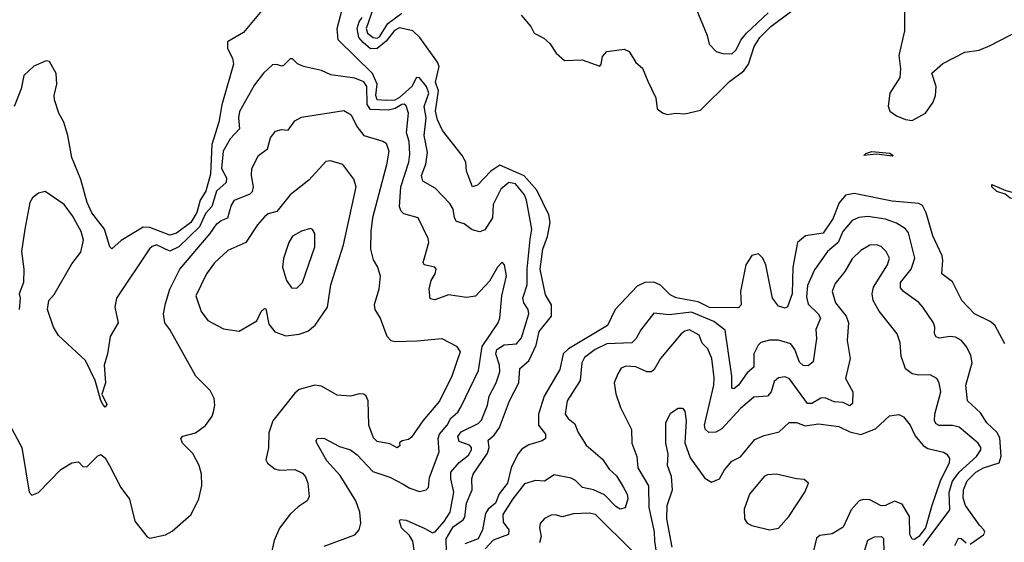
# Model space of a CAD drawing. Extents: x 1268547 to 1425625, y 515768 to 616754.
# Tile 123 of 256: x 1331661 to 1336078, y 571630 to 573975. Entities that reach past the tile are written whole.
import ezdxf

# ---------------------------------------------------------------- set-up
doc = ezdxf.new("R2010")
doc.units = 0

msp = doc.modelspace()

# ---------------------------------------------------------------- linework, layer by layer
at = {"layer": '0CON10XD'}
for points in [[(1332755, 574024.5), (1332665, 573917.9), (1332593.3, 573875), (1332592.9, 573845), (1332615, 573802), (1332619.6, 573775), (1332567.7, 573592.3), (1332553.9, 573515), (1332523.7, 573415), (1332517.6, 573282.4), (1332496, 573205), (1332470.6, 573165), (1332455, 573109.4), (1332429.5, 573065), (1332365, 573017.2), (1332335, 573007.9), (1332245, 573043.1), (1332215, 573044.4), (1332116.5, 572983.5), (1332075, 572946.7), (1332066.1, 572956.1), (1332041.2, 573035), (1331985, 573108), (1331963.3, 573155), (1331935, 573258), (1331895, 573356.7), (1331876.8, 573455), (1331858.7, 573515), (1331836, 573556), (1331816.5, 573615), (1331815.3, 573635), (1331828.4, 573685), (1331825, 573733.3), (1331795, 573787.5), (1331779.5, 573790.5), (1331725, 573765.8), (1331680, 573725), (1331667.1, 573665), (1331636.7, 573585)], [(1333432.6, 571585), (1333425.2, 571635.2), (1333410, 571660), (1333373.5, 571695), (1333364.3, 571725), (1333367.7, 571732.3), (1333395, 571728.9), (1333477.9, 571692.1), (1333512.5, 571672.5), (1333525, 571677.2), (1333565, 571722.7), (1333591.6, 571765), (1333609.1, 571855), (1333594.8, 571915), (1333595.2, 571945), (1333632.1, 571987.9), (1333675, 572021.2), (1333688.4, 572045), (1333688.4, 572055), (1333678.2, 572065), (1333632.7, 572082.7), (1333626.7, 572105), (1333640.9, 572125), (1333717.7, 572162.3), (1333732.5, 572177.5), (1333759.5, 572245), (1333767, 572285), (1333798.4, 572345), (1333815.2, 572394.8), (1333813.3, 572425), (1333796.9, 572475), (1333801.7, 572495), (1333835, 572515.2), (1333890.1, 572519.9), (1333912.2, 572547.8), (1333945.4, 572655), (1333942.3, 572675), (1333922.4, 572705), (1333917.7, 572725), (1333938, 572785), (1333937.2, 572855), (1333950.5, 572990.5), (1333959.2, 573035), (1333935.2, 573165), (1333925, 573188.4), (1333885, 573237.8), (1333855, 573243.8), (1333819.1, 573215), (1333784.7, 573145), (1333781.4, 573085), (1333747.5, 573032.5), (1333725, 573023.1), (1333691.5, 573031.5), (1333655, 573059.5), (1333620, 573070), (1333611.5, 573085), (1333605.9, 573125), (1333590.8, 573150.8), (1333525, 573218.9), (1333469.7, 573249.7), (1333464.2, 573275), (1333482.7, 573327.3), (1333491, 573379), (1333475.1, 573455), (1333484.2, 573535), (1333474.9, 573585), (1333495.9, 573645), (1333486.2, 573675), (1333455, 573713.3), (1333440.8, 573715), (1333420.9, 573675), (1333365, 573625.8), (1333344.5, 573614.5), (1333305, 573613), (1333264.6, 573615), (1333258.2, 573635), (1333264.1, 573685), (1333243.6, 573733.6), (1333090, 573885), (1333085.3, 573935), (1333116.7, 574055)], [(1333247.1, 574025), (1333214.6, 573935), (1333220.9, 573915), (1333246.2, 573895), (1333265, 573892.7), (1333275, 573898.5), (1333312.4, 573957.6), (1333375, 574003.9)], [(1333910.6, 573995), (1333954.4, 573945), (1333968.9, 573915), (1334011.7, 573891.7), (1334038.6, 573868.6), (1334067.5, 573825), (1334105, 573791.2), (1334185, 573794.2), (1334263, 573767), (1334270, 573775), (1334275, 573810), (1334295, 573832.5), (1334373, 573843), (1334395, 573832.5), (1334425, 573782.5), (1334455, 573757.5), (1334478.6, 573698.6), (1334514.2, 573625), (1334520, 573575), (1334545, 573557.1), (1334565, 573550), (1334605, 573556), (1334645, 573552.5), (1334715, 573569.4), (1334845, 573698.1), (1334910, 573745), (1334930, 573775), (1334955.9, 573855), (1334981.1, 573895), (1335030.8, 573945), (1335125.4, 574014.6)], [(1334695, 574023.8), (1334745, 573903.3), (1334753.8, 573865), (1334785, 573831.9), (1334815, 573822.5), (1334855, 573822.2), (1334875, 573840), (1334896.2, 573883.8), (1334920.8, 573915), (1335018.3, 574005)], [(1333575.4, 571585), (1333573.5, 571645), (1333605, 571699.2), (1333650.3, 571729.7), (1333658, 571742), (1333665.5, 571805), (1333691.5, 571865), (1333689.7, 571915), (1333694.7, 571935), (1333760, 572030), (1333767.2, 572055), (1333762.7, 572087.3), (1333789.3, 572110.7), (1333813, 572145), (1333857.9, 572265), (1333899.5, 572345), (1333905, 572410), (1333945.4, 572444.6), (1333978, 572515), (1333991, 572575), (1334047.2, 572645), (1334046.9, 572695), (1334020.3, 572740.3), (1333996.2, 572855), (1334007.9, 572945), (1334028.1, 573001.9), (1334040.5, 573065), (1334035, 573098.5), (1333980.5, 573210.5), (1333923.5, 573273.5), (1333815, 573322.5), (1333774.5, 573295.5), (1333715, 573232.5), (1333692.7, 573225), (1333666.1, 573295), (1333661.8, 573335), (1333646.2, 573365), (1333558.3, 573478.3), (1333535, 573526.2), (1333526.5, 573565), (1333540.4, 573655), (1333526.7, 573695), (1333542.8, 573765), (1333535.3, 573785), (1333455.7, 573895.7), (1333424.3, 573924.3), (1333365, 573937.8), (1333343.1, 573926.9), (1333305, 573879.1), (1333265, 573846.2), (1333235, 573844.8), (1333202.3, 573872.3), (1333181.9, 573895), (1333175.3, 573935), (1333183.4, 573965), (1333196.7, 573985)], [(1335630.7, 574009.3), (1335629.5, 573925), (1335605.4, 573815), (1335612.1, 573755), (1335609.4, 573715), (1335564.5, 573645), (1335557.6, 573587.6), (1335565, 573564.2), (1335594, 573544), (1335635, 573527.1), (1335665, 573522.9), (1335725, 573555.5), (1335759.3, 573605), (1335769.3, 573635), (1335772.1, 573675), (1335753.3, 573735), (1335801.7, 573778.3), (1335900.9, 573829.1), (1335965, 573838.2), (1336015, 573858.8), (1336145, 573926.7)], [(1333027.1, 571612.9), (1333165, 571663.1), (1333184, 571685), (1333191.2, 571715), (1333186.9, 571765), (1333169.6, 571815), (1333098.8, 571928.8), (1333038.2, 571995), (1332994.3, 572075), (1332990.8, 572085), (1332996.2, 572095), (1333025, 572096.9), (1333095, 572059.2), (1333145, 572045.3), (1333175, 572022), (1333245, 571947.8), (1333322.2, 571922.2), (1333381.1, 571891.1), (1333411.9, 571871.9), (1333455, 571857.5), (1333485, 571865.7), (1333494.3, 571875), (1333499.7, 571920.3), (1333542.1, 572035), (1333538.8, 572095), (1333544.4, 572115), (1333579.4, 572155), (1333595, 572186.2), (1333626, 572214), (1333641.5, 572238.5), (1333719.1, 572400.9), (1333735, 572508.9), (1333808.1, 572615), (1333815.3, 572635), (1333823.8, 572736.2), (1333844.5, 572825), (1333835.7, 572875), (1333825, 572886.2), (1333805, 572863.8), (1333769.1, 572800.9), (1333705.5, 572734.5), (1333665, 572728.1), (1333585, 572739.5), (1333522.9, 572717.1), (1333502.9, 572722.9), (1333498.5, 572765), (1333507.5, 572805), (1333525.5, 572835), (1333530, 572855), (1333523.3, 572865), (1333475, 572874.4), (1333470.4, 572885), (1333496.4, 572975), (1333493, 572993), (1333448, 573085), (1333385, 573104.4), (1333372.2, 573115), (1333364.7, 573134.7), (1333370.2, 573225), (1333406.1, 573335), (1333411.6, 573371.6), (1333408.7, 573428.7), (1333396.9, 573466.9), (1333404.8, 573555), (1333395, 573588.5), (1333386, 573596), (1333375, 573594.8), (1333345, 573576.9), (1333315, 573569.4), (1333235, 573572.1), (1333219.3, 573595), (1333218.6, 573675), (1333205, 573695.8), (1333165, 573712.1), (1333057.4, 573727.4), (1333015, 573746.9), (1332934.4, 573764.4), (1332906.7, 573776.7), (1332885, 573798.8), (1332875, 573800), (1332845, 573769.2), (1332835, 573765.8), (1332814.4, 573774.4), (1332795, 573772.9), (1332755.3, 573734.7), (1332715, 573681.9), (1332646.8, 573563.2), (1332641.9, 573535), (1332646.5, 573485), (1332605, 573440), (1332574.4, 573385), (1332566.7, 573306.7), (1332588.1, 573265), (1332587.1, 573245), (1332543.8, 573205), (1332523, 573137), (1332494, 573105), (1332468.3, 573045), (1332375, 572956.3), (1332335, 572936.2), (1332275, 572963.9), (1332255, 572957.5), (1332244.1, 572945.9), (1332095.6, 572725), (1332088.1, 572685), (1332102.5, 572615), (1332067.2, 572552.8), (1332055.6, 572475), (1332039.7, 572425), (1332045.8, 572345), (1332030, 572295), (1332051.7, 572248.3), (1332045, 572236.2), (1332035, 572247.1), (1332024.4, 572265.6), (1331999.2, 572355), (1331956, 572445), (1331835, 572557.5), (1331813.3, 572595), (1331785.8, 572675), (1331792, 572715), (1331815, 572742), (1331895, 572878.9), (1331935, 572931.2), (1331947.3, 572985), (1331936.2, 573025), (1331897.3, 573095), (1331860.6, 573145), (1331775, 573203.8), (1331745, 573196.7), (1331718.8, 573175), (1331706, 573155), (1331684.5, 573035.5), (1331668.6, 572935), (1331680, 572855), (1331678.8, 572795), (1331658.8, 572745), (1331663.3, 572725), (1331658.8, 572675)], [(1331617.5, 572155), (1331671.1, 572055), (1331704.2, 571855), (1331715, 571841.2), (1331745, 571852.5), (1331845, 571955.7), (1331895, 571985.8), (1331925, 571990), (1331945, 571970), (1331961.7, 571968.3), (1332012.3, 572017.7), (1332025, 572023.3), (1332045, 572008.8), (1332064.4, 571975), (1332115.5, 571875), (1332153.9, 571823.9), (1332177.1, 571725), (1332233.6, 571653.6), (1332245, 571647.5), (1332315, 571662.9), (1332345, 571679.2), (1332430, 571755), (1332465.4, 571824.6), (1332477.5, 571885), (1332476.5, 571935), (1332466.7, 571975), (1332438, 572028), (1332391.2, 572075), (1332383.3, 572095), (1332393.6, 572106.4), (1332449.5, 572120.5), (1332495, 572153.8), (1332524, 572195), (1332530.8, 572215), (1332537.1, 572245), (1332534.2, 572275), (1332515, 572311.2), (1332451.2, 572375), (1332335, 572584.2), (1332311.9, 572615), (1332306, 572655), (1332315, 572701.2), (1332334.6, 572765), (1332379.6, 572855), (1332515.2, 573015), (1332545, 573058.5), (1332565, 573074.1), (1332595, 573085.5), (1332609.9, 573140.1), (1332625, 573164.5), (1332695, 573193.5), (1332706, 573204), (1332710.5, 573225), (1332700.3, 573275), (1332702.5, 573307.5), (1332732.9, 573365), (1332772.5, 573395), (1332786, 573445), (1332808.8, 573475), (1332835, 573481.9), (1332865, 573478.6), (1332895, 573521.4), (1332925, 573537.1), (1333115, 573567.3), (1333148.1, 573548.1), (1333173.8, 573495), (1333204.4, 573455), (1333290.4, 573430.4), (1333305, 573420.8), (1333316.4, 573385), (1333306.6, 573323.4), (1333243.5, 573085), (1333236.1, 573025), (1333234.6, 572944.6), (1333246.8, 572896.8), (1333266.2, 572865), (1333278, 572825), (1333272.5, 572765), (1333251.4, 572695), (1333254, 572675), (1333277.5, 572635), (1333307.5, 572555), (1333326.7, 572535), (1333345, 572530.6), (1333443.4, 572533.4), (1333555, 572544.4), (1333620.4, 572510.4), (1333637.1, 572485), (1333600, 572375), (1333545, 572263.6), (1333468.8, 572175), (1333418.3, 572101.7), (1333405, 572090.6), (1333377.5, 572085), (1333365, 572076.2), (1333367, 572063), (1333355, 572053.3), (1333321.5, 572071.5), (1333265, 572082), (1333247.9, 572097.9), (1333226.9, 572155), (1333224.3, 572265), (1333215.6, 572285.6), (1333205, 572293.8), (1333185, 572296.2), (1333145, 572286), (1333085, 572289.2), (1333015, 572330.5), (1332985, 572334.5), (1332915, 572315.4), (1332895, 572298.5), (1332796.9, 572175), (1332778.7, 572121.3), (1332776.5, 572053.5), (1332765, 572000), (1332773.3, 571985), (1332805, 571960), (1332825, 571953.8), (1332895, 571956), (1332929.3, 571939.3), (1332943, 571923), (1332953.5, 571895), (1332958.9, 571835), (1332950.8, 571815), (1332910.9, 571789.1), (1332875, 571756), (1332827.2, 571692.8), (1332801.9, 571638.1), (1332777.7, 571522.3)], [(1335575, 573362.2), (1335505, 573370.8), (1335447.5, 573365), (1335456, 573375), (1335483, 573383), (1335565, 573376.2), (1335580, 573365), (1335575, 573362.2)], [(1332855, 572556.7), (1332915, 572564.4), (1332953.6, 572576.4), (1332986.3, 572603.7), (1333042.5, 572685), (1333056.4, 572785), (1333113.7, 572965), (1333170, 573225), (1333159.4, 573259.4), (1333111.2, 573325), (1333055, 573342), (1333035, 573338), (1332958.1, 573255), (1332875, 573188.9), (1332815, 573113.8), (1332775, 573103.1), (1332759.2, 573090.8), (1332727.7, 573055), (1332675.2, 572974.8), (1332595, 572939.6), (1332535, 572883.6), (1332498.4, 572835), (1332450.8, 572735), (1332475.4, 572665), (1332505.6, 572625), (1332575, 572588.1), (1332645, 572576.7), (1332725, 572624.2), (1332744.1, 572665.9), (1332758.8, 572678.8), (1332765, 572676.7), (1332778.8, 572608.8), (1332805, 572574.4), (1332855, 572556.7)], [(1336165, 573171.2), (1336104.2, 573174.2), (1336082.1, 573192.1), (1336043.9, 573203.9), (1336022.5, 573225), (1336022.5, 573235), (1336085, 573207.9), (1336135.6, 573195), (1336168.8, 573175), (1336165, 573171.2)], [(1336079.8, 572519.8), (1336035, 572604.5), (1336015, 572620.4), (1335943.6, 572655), (1335886.7, 572715), (1335845, 572798.9), (1335797.1, 572835), (1335802.5, 572895), (1335798.8, 572915), (1335757.2, 573005), (1335727.9, 573107.9), (1335711.5, 573141.5), (1335695, 573150.5), (1335575, 573159.8), (1335405, 573194.2), (1335365, 573188.1), (1335337, 573153), (1335308.4, 573081.6), (1335265, 573017), (1335185.5, 573004.5), (1335149.6, 572975), (1335130, 572865), (1335126.7, 572745), (1335105, 572686.2), (1335095, 572680), (1335065, 572688.8), (1335037.5, 572725), (1335007.7, 572875), (1334995, 572905.4), (1334975, 572924.7), (1334945, 572916), (1334918.9, 572875), (1334894.1, 572755), (1334897.8, 572695), (1334885, 572682.2), (1334755, 572683.8), (1334705, 572708.5), (1334606, 572726), (1334579.6, 572739.6), (1334535, 572783.5), (1334505, 572796.5), (1334465, 572795.1), (1334431.2, 572778.8), (1334332.1, 572675), (1334297.8, 572602.2), (1334122.7, 572497.3), (1334098.3, 572475), (1334084.5, 572405), (1334014.4, 572285.6), (1333989, 572205), (1333988.5, 572155), (1334019.1, 572115), (1334020.4, 572095), (1334005, 572084.8), (1333945, 572067.5), (1333913, 572047), (1333895.2, 572025), (1333866.2, 571963.8), (1333849.8, 571895), (1333812.4, 571847.6), (1333796, 571805), (1333762.3, 571777.7), (1333750.5, 571759.5), (1333737.5, 571685), (1333718.2, 571645), (1333657.9, 571622.1)], [(1335925, 571621.2), (1335985, 571663.5), (1335990.3, 571675), (1335986.6, 571685), (1335966.5, 571706.5), (1335903.4, 571795), (1335893, 571827), (1335894.4, 571865), (1335911.2, 571905), (1335950.6, 571945), (1335985, 571963.7), (1336055, 571986.2), (1336063.8, 572016.2), (1336057.7, 572097.7), (1336045, 572123.5), (1335999.6, 572165), (1335971, 572211), (1335912.1, 572265), (1335905.8, 572335), (1335933.4, 572435), (1335927.9, 572467.9), (1335910, 572505), (1335885.3, 572535.3), (1335859.6, 572549.6), (1335835, 572552.7), (1335785, 572545.5), (1335771.9, 572551.9), (1335765.5, 572565), (1335766.8, 572595), (1335760.8, 572615), (1335711.8, 572685), (1335695, 572705.4), (1335625.6, 572755), (1335611.8, 572771.8), (1335612.5, 572795), (1335660, 572855), (1335676.2, 572905), (1335648.1, 573018.1), (1335635, 573036.1), (1335595, 573061.8), (1335545, 573079.2), (1335465, 573091.7), (1335425, 573087.1), (1335395, 573073.2), (1335354.1, 573025), (1335332.9, 572975), (1335284.6, 572935), (1335227, 572853), (1335195, 572781.4), (1335191, 572731), (1335198, 572698), (1335243.5, 572655), (1335253.9, 572635), (1335232.3, 572585), (1335235.7, 572544.3), (1335219.8, 572440.2), (1335198.7, 572421.3), (1335175, 572422.6), (1335158.7, 572438.7), (1335138.4, 572495), (1335119.6, 572519.6), (1335065, 572537.3), (1335025, 572537.1), (1334985, 572526.2), (1334973.1, 572515), (1334954.7, 572475), (1334953.8, 572415), (1334925, 572390.8), (1334885, 572334.6), (1334865, 572318.1), (1334855, 572321.2), (1334855.6, 572375.6), (1334825, 572582.1), (1334775, 572620), (1334675, 572662.7), (1334575, 572651), (1334505, 572657.5), (1334447, 572583), (1334426.4, 572543.6), (1334407.1, 572525), (1334295, 572520.8), (1334243.2, 572495), (1334195, 572458.2), (1334182.4, 572435), (1334176, 572355), (1334116.4, 572265), (1334108.5, 572205), (1334121.8, 572185), (1334151.7, 572161.7), (1334164.6, 572125), (1334201.5, 572065), (1334275, 572003.1), (1334305, 571957.3), (1334338.5, 571928.5), (1334367.9, 571877.9), (1334385.9, 571845), (1334388.4, 571825), (1334376.4, 571783.6), (1334355, 571778.1), (1334335, 571789.6), (1334285, 571843.3), (1334235, 571864.8), (1334186, 571876), (1334155, 571907.3), (1334135, 571917.7), (1334058, 571932), (1334015, 571904.5), (1333975, 571907.3), (1333925, 571891.8), (1333872.7, 571825), (1333828.8, 571755), (1333830.1, 571720.1), (1333855.4, 571685), (1333854.4, 571665), (1333785, 571639.6), (1333749.1, 571600.9)], [(1332905, 572770.4), (1332930, 572795), (1332985.4, 572955), (1332984.5, 573015), (1332975, 573032.9), (1332965, 573037.8), (1332925, 573026.4), (1332885, 573002.9), (1332868.5, 572975), (1332845, 572902.5), (1332840, 572865), (1332857.7, 572805), (1332880.9, 572770.9), (1332905, 572770.4)], [(1335713.3, 571615), (1335834.1, 571775.9), (1335830.5, 571855), (1335846, 571904), (1335875.6, 571944.4), (1335953.4, 572015), (1335972.9, 572045), (1335973.3, 572055), (1335960.4, 572075), (1335875, 572145.9), (1335845, 572154.2), (1335785, 572153.3), (1335771.5, 572161.5), (1335765.3, 572175.3), (1335766.7, 572205), (1335792.9, 572305), (1335785.3, 572345.3), (1335774.6, 572364.6), (1335745, 572381.1), (1335695, 572380.4), (1335665, 572385.4), (1335635, 572408.6), (1335615.4, 572465), (1335610.5, 572525), (1335596.7, 572565), (1335516.7, 572666.7), (1335488.9, 572715), (1335485.3, 572745), (1335491.2, 572775), (1335553.9, 572875), (1335563.1, 572905), (1335548.5, 572935), (1335525, 572957.7), (1335505, 572963.9), (1335475, 572962.5), (1335435, 572938.5), (1335395, 572901.2), (1335362, 572845), (1335319.4, 572790.6), (1335305.3, 572755), (1335320.9, 572705), (1335368.5, 572645), (1335379.5, 572615), (1335373.6, 572535), (1335386.5, 572455), (1335365.5, 572365), (1335398.6, 572305), (1335397.4, 572252.6), (1335385, 572241.8), (1335355, 572257.5), (1335315, 572260.6), (1335275, 572278.1)], [(1335275, 572278.1), (1335255, 572277), (1335215, 572252.9), (1335195, 572252.9), (1335115, 572362.5), (1335095, 572372.1), (1335065, 572367.8), (1335045, 572350.6), (1335031.8, 572305), (1335015, 572285.9), (1334955, 572280.3), (1334895, 572230.5), (1334811.4, 572138.6), (1334783.4, 572123.4), (1334752.8, 572122.8), (1334736.7, 572136.7), (1334732.5, 572155), (1334774.7, 572334.7), (1334777, 572367), (1334766.2, 572455), (1334748.1, 572498.1), (1334723.1, 572523.1), (1334708.9, 572558.9), (1334665, 572582.5), (1334645, 572577.7), (1334628.5, 572565), (1334535.4, 572455), (1334507.7, 572405), (1334495.7, 572394.3), (1334475, 572394), (1334425, 572416.5), (1334380.5, 572419.5), (1334359.2, 572410.8), (1334344.7, 572385.3), (1334327.5, 572345), (1334335.4, 572295.4), (1334355.5, 572235), (1334405.3, 572135.3), (1334406.9, 572075), (1334430, 572015), (1334434.1, 571964.1), (1334482.3, 571882.3), (1334483.6, 571786.4), (1334507.2, 571677.2), (1334508.1, 571635), (1334525.9, 571525)], [(1334587.5, 571607.5), (1334563.9, 571735), (1334566.2, 571795), (1334589.4, 571865), (1334584.8, 571925), (1334567.1, 571975), (1334570.4, 572025), (1334560, 572075), (1334559.2, 572165), (1334580.9, 572209.1), (1334615, 572231.2), (1334635, 572231.2), (1334645, 572217.5), (1334650.4, 572175), (1334645.4, 572075.4), (1334668.3, 572008.3), (1334735, 571917.5), (1334765, 571900), (1334800, 571915), (1334822, 571955), (1334855, 571993.3), (1334895, 572013.3), (1334958.7, 572091.3), (1335000.5, 572109.5), (1335067.5, 572125), (1335113.1, 572166.9), (1335145, 572166.9), (1335185, 572152.7), (1335245, 572161.2), (1335335, 572150), (1335384.8, 572124.8), (1335435, 572113.6), (1335500.8, 572139.2), (1335563, 572197), (1335605, 572203.3)], [(1335605, 572203.3), (1335625, 572192.9), (1335655.3, 572155.3), (1335677.6, 572107.6), (1335713.5, 572063.5), (1335735, 572050.5), (1335804.6, 572034.6), (1335820, 572025), (1335831.9, 572005), (1335830.4, 571985), (1335792.1, 571907.9), (1335752.7, 571795), (1335724, 571695), (1335695, 571656.2), (1335675, 571642.2), (1335665, 571644.2), (1335654.6, 571664.6), (1335653.2, 571745), (1335620.1, 571800.1), (1335585, 571813.6), (1335545, 571795.3), (1335525, 571792.7), (1335475, 571820), (1335445, 571821.3), (1335426.9, 571815), (1335390.3, 571775), (1335355, 571698), (1335305, 571668), (1335250.2, 571659.8), (1335235, 571647.5), (1335207, 571527)], [(1335025, 571685.7), (1335065, 571693.3), (1335111.9, 571745), (1335182.5, 571855), (1335200, 571895), (1335180.7, 571910.7), (1335145, 571913.8), (1335055.8, 571935.8), (1335015, 571932), (1335000, 571925), (1334935, 571846.2), (1334911.3, 571778.7), (1334913.1, 571735), (1334924.2, 571715), (1334945, 571704.3), (1335025, 571685.7)], [(1334414.6, 571585), (1334244, 571755), (1334215, 571760.5), (1334145, 571757.7), (1334095, 571743.3), (1334065, 571752.5), (1334045, 571750.8), (1334015, 571735.8), (1333996.4, 571713.6), (1333992.7, 571695), (1334000.9, 571655), (1333992.4, 571627.6)], [(1335445.7, 571575), (1335465, 571638.5), (1335495, 571653.5), (1335526.7, 571655), (1335536.4, 571646.4), (1335538, 571585)], [(1335856.2, 571615), (1335872.3, 571647.7), (1335885, 571646), (1335907.4, 571627.4)]]:
    msp.add_lwpolyline(points, dxfattribs=at)

doc.saveas('drawing.dxf')
